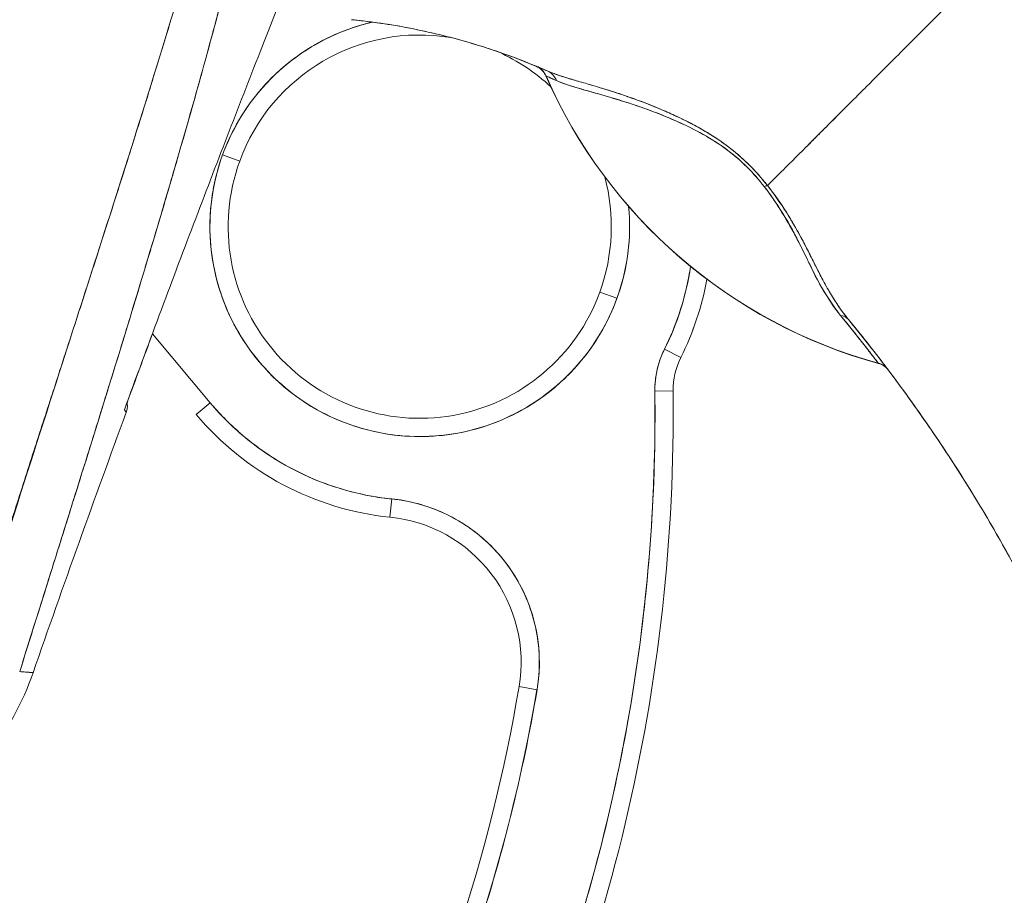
# Model space of a CAD drawing. Header units: inches. Extents: x 10 to 331, y 10 to 212.
# Tile 82 of 145: x 117.999 to 119.061, y 114.572 to 115.516. Entities that reach past the tile are written whole.
import ezdxf

# ---------------------------------------------------------------- set-up
doc = ezdxf.new("R2010")
doc.units = ezdxf.units.IN
doc.header["$LTSCALE"] = 20
doc.header["$MEASUREMENT"] = 0
doc.layers.add('Visible (ANSI)', color=7, linetype='Continuous', lineweight=5)

msp = doc.modelspace()

# ---------------------------------------------------------------- linework, layer by layer
at = {"layer": 'Visible (ANSI)'}
for p, q in [((118.5669, 115.4556), (118.5669, 115.4554)), ((118.7307, 115.3954), (118.7307, 115.3955)), ((118.7307, 115.3955), (118.7307, 115.3954)), ((118.7309, 115.4), (118.7309, 115.4)), ((118.7309, 115.4), (118.7309, 115.4)), ((118.7501, 115.3885), (118.7501, 115.3885)), ((118.7501, 115.3885), (118.7501, 115.3885)), ((118.218, 115.3702), (118.2365, 115.3634)), ((118.2365, 115.3634), (118.218, 115.3702)), ((118.0794, 115.252), (118.0793, 115.2521)), ((118.625, 115.2223), (118.6435, 115.2155)), ((118.6435, 115.2155), (118.625, 115.2223)), ((118.2047, 115.1029), (118.1422, 115.1772)), ((118.7124, 115.1518), (118.6948, 115.1607)), ((118.6948, 115.1607), (118.7124, 115.1518)), ((118.6844, 115.1153), (118.704, 115.1156)), ((118.704, 115.1156), (118.6844, 115.1153)), ((118.2047, 115.1029), (118.1896, 115.0903)), ((118.3986, 114.9795), (118.4006, 114.9991)), ((118.4006, 114.9991), (118.3986, 114.9795)), ((118.5378, 114.7967), (118.5573, 114.7934)), ((118.5573, 114.7934), (118.5378, 114.7967))]:
    msp.add_line(p, q, dxfattribs=at)
for centre, radius, start, end in [((118.4307, 115.2928), 0.2264, 103.044, 160.033), ((118.4308, 115.2927), 0.2265, 103.0434, 103.0436), ((118.4307, 115.2928), 0.2067, 80.6544, 160.033), ((118.4307, 115.2928), 0.2067, 46.794, 65.7233), ((118.5485, 115.4474), 0.0201, 23.6684, 67.1632), ((118.5485, 115.4473), 0.0201, 23.6872, 67.4494), ((119.0717, 115.6767), 0.5512, 203.6748, 254.6399), ((118.4307, 115.2928), 0.2264, 44.9652, 44.9655), ((118.4307, 115.2928), 0.2264, 41.3876, 41.3991), ((118.4307, 115.2928), 0.2264, 160.033, 340.033), ((118.4307, 115.2928), 0.2067, 160.033, 340.033), ((118.4307, 115.2928), 0.2067, 340.033, 15.042), ((118.4307, 115.2928), 0.2264, 340.033, 5.5293), ((118.4307, 115.2928), 0.2953, 333.4032, 351.6402), ((118.4308, 115.2928), 0.3149, 333.4013, 349.6154), ((118.4307, 115.2928), 0.315, 333.4032, 349.6151), ((118.7828, 115.1166), 0.0984, 153.4032, 180.7341), ((118.7828, 115.1166), 0.0787, 153.4032, 180.7341), ((118.7828, 115.1166), 0.0787, 153.4032, 180.7341), ((118.9203, 115.1259), 0.0201, 37.0492, 74.6399), ((116.7908, 115.0911), 1.8937, 332.5366, 0.7341), ((116.7908, 115.0911), 1.9134, 332.5366, 0.7341), ((116.7908, 115.0911), 1.9134, 332.5366, 0.7341), ((118.4307, 115.2928), 0.2953, 220.033, 264.1461), ((132.8881, 109.6401), 15.748, 159.74434, 160.82859), ((118.4307, 115.2928), 0.315, 220.033, 264.1461), ((118.3826, 114.8229), 0.1772, 350.4361, 84.1461), ((118.3826, 114.8229), 0.1575, 350.4361, 84.1461), ((116.7908, 115.0911), 1.7717, 332.5366, 350.4361), ((116.7908, 115.0911), 1.7913, 332.5366, 350.4361)]:
    msp.add_arc(centre, radius, start, end, dxfattribs=at)
for centre, major_axis, ratio, start_param, end_param in [((118.3481, 115.4999), (-0.1269, 0.012), 0.132886, 4.605159, 4.653284), ((119.8814, 114.9177), (-1.3253, 0.5482), 0.00001, 6.271236, 6.274861), ((118.5485, 115.4473), (0.0077, 0.0185), 0.999933, 5.519384, 6.283185), ((120.0071, 114.9311), (-1.4402, 0.5244), 0.00001, 6.272081, 6.283194), ((119.0717, 115.6768), (0.5512, 0), 0.9998, 3.555085, 4.443895), ((119.0717, 115.6768), (-0.5512, 0), 0.9998, 0.413493, 1.302303), ((118.5602, 115.4424), (0.008, 0.0184), 0.957286, 5.520704, 6.282764), ((118.5602, 115.4424), (0.008, 0.0184), 0.957286, 5.520703, 6.282762), ((118.7926, 115.3244), (-0.0159, -0.0123), 0.236605, 3.562809, 3.880149), ((118.7926, 115.3244), (0.0159, 0.0123), 0.236623, 0.420958, 0.738353), ((118.8778, 115.1798), (0.0155, 0.0127), 0.76268, 0.000589, 0.630116), ((118.8778, 115.1798), (0.0155, 0.0127), 0.762679, 0.000601, 0.630131), ((118.9201, 115.1262), (0.016, 0.0121), 0.999499, 0, 0.655668), ((118.9201, 115.1262), (0.0053, 0.0194), 0.999871, 5.635986, 6.283185), ((118.4831, 115.7397), (0.4425, -0.5945), 0.00001, 6.283076, 6.314429), ((118.9201, 115.1262), (0.016, 0.0121), 0.999499, 0, 0.655638), ((118.4831, 115.74), (0.4425, -0.5948), 0.00001, 6.251844, 6.283187), ((118.9709, 115.088), (-0.0282, 0.0403), 0.029049, 4.614443, 4.69153), ((118.9713, 115.0881), (0.0246, -0.0351), 0.025245, 1.459687, 1.548313)]:
    msp.add_ellipse(centre, major_axis=major_axis, ratio=ratio, start_param=start_param, end_param=end_param, dxfattribs=at)
for points, knots in [([(118.2892, 116.0592), (118.2775, 115.9754), (118.2607, 115.8865), (118.2383, 115.7925), (118.2159, 115.6985), (118.1878, 115.5994), (118.156, 115.4953), (118.1243, 115.3912), (118.0889, 115.2821), (118.0524, 115.1683), (118.0158, 115.0544), (117.9781, 114.9358), (117.9383, 114.8124)], [0, 0, 0, 0, 0.25, 0.25, 0.25, 0.5, 0.5, 0.5, 0.75, 0.75, 0.75, 1, 1, 1, 1]), ([(117.9383, 114.8124), (117.9459, 114.8366), (117.9535, 114.8608), (117.9612, 114.8849), (117.9685, 114.9079), (117.9758, 114.9308), (117.9832, 114.9537), (117.9902, 114.9756), (117.9972, 114.9974), (118.0042, 115.0192), (118.0109, 115.0401), (118.0177, 115.0609), (118.0244, 115.0818), (118.0308, 115.1017), (118.0373, 115.1216), (118.0437, 115.1416), (118.0499, 115.1607), (118.0561, 115.1798), (118.0623, 115.1989), (118.0682, 115.2172), (118.0741, 115.2355), (118.08, 115.2539), (118.0857, 115.2715), (118.0914, 115.2892), (118.097, 115.3068), (118.1024, 115.3238), (118.1079, 115.3408), (118.1133, 115.3578), (118.1185, 115.3742), (118.1236, 115.3906), (118.1288, 115.4071), (118.1315, 115.4156), (118.1341, 115.4241), (118.1368, 115.4326), (118.1391, 115.44), (118.1413, 115.4474), (118.1436, 115.4547), (118.1484, 115.4702), (118.1531, 115.4856), (118.1578, 115.501), (118.1623, 115.516), (118.1668, 115.5309), (118.1713, 115.5459), (118.1756, 115.5605), (118.1799, 115.5751), (118.1841, 115.5897), (118.1882, 115.6039), (118.1923, 115.6182), (118.1963, 115.6324), (118.2002, 115.6463), (118.2041, 115.6602), (118.2079, 115.6742), (118.2116, 115.6878), (118.2152, 115.7014), (118.2188, 115.7151), (118.2223, 115.7284), (118.2258, 115.7418), (118.2291, 115.7552), (118.2324, 115.7684), (118.2357, 115.7816), (118.2388, 115.7947), (118.242, 115.8077), (118.245, 115.8207), (118.2479, 115.8337), (118.2509, 115.8465), (118.2537, 115.8593), (118.2564, 115.8721), (118.2591, 115.8848), (118.2617, 115.8975), (118.2643, 115.9102), (118.2668, 115.9227), (118.2692, 115.9353), (118.2715, 115.9478), (118.2738, 115.9603), (118.276, 115.9727), (118.2781, 115.9852), (118.2801, 115.9975), (118.2821, 116.0099), (118.284, 116.0223), (118.2858, 116.0346), (118.2876, 116.0469), (118.2892, 116.0592)], [0, 0, 0, 0, 0.058373, 0.058373, 0.058373, 0.113771, 0.113771, 0.113771, 0.166588, 0.166588, 0.166588, 0.217025, 0.217025, 0.217025, 0.265271, 0.265271, 0.265271, 0.311506, 0.311506, 0.311506, 0.355892, 0.355892, 0.355892, 0.398581, 0.398581, 0.398581, 0.439711, 0.439711, 0.439711, 0.479413, 0.479413, 0.479413, 0.5, 0.5, 0.5, 0.517807, 0.517807, 0.517807, 0.555021, 0.555021, 0.555021, 0.59116, 0.59116, 0.59116, 0.62632, 0.62632, 0.62632, 0.660593, 0.660593, 0.660593, 0.694065, 0.694065, 0.694065, 0.726815, 0.726815, 0.726815, 0.75892, 0.75892, 0.75892, 0.79045, 0.79045, 0.79045, 0.821471, 0.821471, 0.821471, 0.852043, 0.852043, 0.852043, 0.882223, 0.882223, 0.882223, 0.912065, 0.912065, 0.912065, 0.941613, 0.941613, 0.941613, 0.970914, 0.970914, 0.970914, 1, 1, 1, 1]), ([(118.3144, 116.0635), (118.3116, 116.028), (118.3079, 115.9927), (118.3033, 115.9572), (118.2987, 115.9216), (118.2932, 115.8858), (118.2868, 115.8494), (118.2804, 115.813), (118.2732, 115.7759), (118.2651, 115.7378), (118.2569, 115.6996), (118.2478, 115.6604), (118.2378, 115.6196), (118.2278, 115.5788), (118.2168, 115.5365), (118.2047, 115.4921), (118.1926, 115.4476), (118.1795, 115.4011), (118.1651, 115.3518), (118.1507, 115.3025), (118.1351, 115.2505), (118.1181, 115.1948), (118.1012, 115.1392), (118.0828, 115.08), (118.0629, 115.0164), (118.0431, 114.9529), (118.0217, 114.885), (117.9991, 114.8129)], [0, 0, 0, 0, 0.111111, 0.111111, 0.111111, 0.222222, 0.222222, 0.222222, 0.333333, 0.333333, 0.333333, 0.444444, 0.444444, 0.444444, 0.555556, 0.555556, 0.555556, 0.666667, 0.666667, 0.666667, 0.777778, 0.777778, 0.777778, 0.888889, 0.888889, 0.888889, 1, 1, 1, 1]), ([(118.3144, 116.0635), (118.3134, 116.0513), (118.3124, 116.039), (118.3112, 116.0265), (118.31, 116.0142), (118.3087, 116.0018), (118.3072, 115.9893), (118.3058, 115.9769), (118.3043, 115.9643), (118.3026, 115.9517), (118.3009, 115.9392), (118.2992, 115.9265), (118.2973, 115.9138), (118.2954, 115.9011), (118.2934, 115.8883), (118.2912, 115.8755), (118.2891, 115.8627), (118.2869, 115.8497), (118.2846, 115.8367), (118.2825, 115.825), (118.2803, 115.8131), (118.278, 115.8012), (118.2777, 115.8), (118.2775, 115.7987), (118.2772, 115.7975), (118.2747, 115.7843), (118.272, 115.771), (118.2692, 115.7576), (118.2665, 115.7443), (118.2636, 115.7308), (118.2606, 115.7172), (118.2576, 115.7035), (118.2545, 115.6898), (118.2513, 115.6759), (118.2481, 115.662), (118.2447, 115.648), (118.2413, 115.6339), (118.2379, 115.6197), (118.2343, 115.6054), (118.2307, 115.5909), (118.227, 115.5764), (118.2232, 115.5617), (118.2193, 115.5469), (118.2158, 115.5334), (118.2122, 115.5198), (118.2085, 115.5062), (118.2081, 115.5047), (118.2077, 115.5032), (118.2073, 115.5017), (118.2032, 115.4864), (118.1989, 115.4709), (118.1946, 115.4553), (118.1902, 115.4394), (118.1857, 115.4235), (118.1811, 115.4074), (118.1765, 115.3911), (118.1717, 115.3746), (118.1669, 115.358), (118.162, 115.3411), (118.157, 115.3241), (118.1519, 115.3069), (118.1467, 115.2893), (118.1414, 115.2717), (118.136, 115.2539), (118.1306, 115.2357), (118.125, 115.2173), (118.1194, 115.1988), (118.1172, 115.1917), (118.115, 115.1845), (118.1128, 115.1773), (118.1091, 115.1654), (118.1055, 115.1535), (118.1018, 115.1415), (118.0957, 115.1218), (118.0895, 115.1018), (118.0833, 115.0817), (118.0769, 115.0611), (118.0704, 115.0403), (118.0638, 115.0193), (118.0571, 114.9977), (118.0502, 114.9759), (118.0433, 114.9539), (118.0362, 114.9312), (118.029, 114.9083), (118.0218, 114.8852), (118.0143, 114.8613), (118.0067, 114.8372), (117.9991, 114.8129)], [0, 0, 0, 0, 0.037382, 0.037382, 0.037382, 0.074234, 0.074234, 0.074234, 0.110636, 0.110636, 0.110636, 0.146671, 0.146671, 0.146671, 0.182417, 0.182417, 0.182417, 0.217957, 0.217957, 0.217957, 0.25, 0.25, 0.25, 0.253368, 0.253368, 0.253368, 0.288725, 0.288725, 0.288725, 0.324095, 0.324095, 0.324095, 0.359547, 0.359547, 0.359547, 0.39515, 0.39515, 0.39515, 0.430974, 0.430974, 0.430974, 0.467089, 0.467089, 0.467089, 0.5, 0.5, 0.5, 0.503564, 0.503564, 0.503564, 0.540473, 0.540473, 0.540473, 0.577897, 0.577897, 0.577897, 0.615918, 0.615918, 0.615918, 0.654622, 0.654622, 0.654622, 0.694093, 0.694093, 0.694093, 0.734423, 0.734423, 0.734423, 0.75, 0.75, 0.75, 0.775706, 0.775706, 0.775706, 0.818036, 0.818036, 0.818036, 0.861515, 0.861515, 0.861515, 0.906243, 0.906243, 0.906243, 0.952322, 0.952322, 0.952322, 1, 1, 1, 1]), ([(118.112, 115.0953), (118.1373, 115.1645), (118.1622, 115.2312), (118.1867, 115.2955), (118.2111, 115.3598), (118.235, 115.4216), (118.2584, 115.4812), (118.2818, 115.5407), (118.3047, 115.5981), (118.3268, 115.6531)], [0, 0, 0, 0, 0.333333, 0.333333, 0.333333, 0.666667, 0.666667, 0.666667, 1, 1, 1, 1]), ([(119.0614, 115.5926), (119.0541, 115.5853), (119.0465, 115.5777), (119.0389, 115.5701), (119.0309, 115.5621), (119.0229, 115.5541), (119.0149, 115.5461), (119.0125, 115.5437), (119.0101, 115.5413), (119.0077, 115.539), (119.0017, 115.5329), (118.9957, 115.5269), (118.9897, 115.5209), (118.981, 115.5122), (118.9724, 115.5036), (118.964, 115.4952), (118.9613, 115.4925), (118.9586, 115.4899), (118.956, 115.4872), (118.95, 115.4812), (118.9441, 115.4753), (118.9382, 115.4695), (118.9296, 115.4608), (118.9212, 115.4524), (118.9131, 115.4443), (118.9115, 115.4427), (118.91, 115.4412), (118.9085, 115.4397), (118.9018, 115.433), (118.8953, 115.4265), (118.8891, 115.4203), (118.8852, 115.4164), (118.8814, 115.4126), (118.8777, 115.4088), (118.8739, 115.4051), (118.8703, 115.4015), (118.8668, 115.3979), (118.8632, 115.3944), (118.8597, 115.3909), (118.8563, 115.3875), (118.853, 115.3842), (118.8497, 115.3809), (118.8466, 115.3777), (118.8415, 115.3726), (118.8366, 115.3678), (118.8321, 115.3632), (118.831, 115.3622), (118.8299, 115.3611), (118.8289, 115.3601), (118.8262, 115.3574), (118.8236, 115.3548), (118.8211, 115.3523), (118.8187, 115.3499), (118.8163, 115.3475), (118.8141, 115.3453), (118.8119, 115.3431), (118.8098, 115.341), (118.8078, 115.339), (118.8071, 115.3384), (118.8065, 115.3377), (118.8059, 115.3371)], [0, 0, 0, 0, 0.070424, 0.070424, 0.070424, 0.144534, 0.144534, 0.144534, 0.166667, 0.166667, 0.166667, 0.223343, 0.223343, 0.223343, 0.306734, 0.306734, 0.306734, 0.333333, 0.333333, 0.333333, 0.393545, 0.393545, 0.393545, 0.482972, 0.482972, 0.482972, 0.5, 0.5, 0.5, 0.574383, 0.574383, 0.574383, 0.620537, 0.620537, 0.620537, 0.666667, 0.666667, 0.666667, 0.713018, 0.713018, 0.713018, 0.759127, 0.759127, 0.759127, 0.833333, 0.833333, 0.833333, 0.850626, 0.850626, 0.850626, 0.895889, 0.895889, 0.895889, 0.940848, 0.940848, 0.940848, 0.985537, 0.985537, 0.985537, 1, 1, 1, 1]), ([(118.8059, 115.3371), (118.8065, 115.3377), (118.8071, 115.3384), (118.8078, 115.339), (118.8098, 115.341), (118.8119, 115.3431), (118.8141, 115.3453), (118.8163, 115.3475), (118.8187, 115.3499), (118.8211, 115.3523), (118.8236, 115.3548), (118.8262, 115.3574), (118.8289, 115.3601), (118.8299, 115.3611), (118.831, 115.3622), (118.8321, 115.3632), (118.8366, 115.3678), (118.8415, 115.3726), (118.8466, 115.3777), (118.8529, 115.3841), (118.8596, 115.3908), (118.8667, 115.3979), (118.8738, 115.405), (118.8813, 115.4125), (118.8891, 115.4203), (118.8953, 115.4265), (118.9018, 115.433), (118.9085, 115.4397), (118.91, 115.4412), (118.9115, 115.4427), (118.9131, 115.4443), (118.9212, 115.4524), (118.9296, 115.4608), (118.9382, 115.4695), (118.9441, 115.4753), (118.95, 115.4812), (118.956, 115.4872), (118.9586, 115.4899), (118.9613, 115.4925), (118.964, 115.4952), (118.9724, 115.5036), (118.981, 115.5122), (118.9897, 115.5209), (118.9956, 115.5269), (119.0016, 115.5328), (119.0077, 115.5389), (119.0101, 115.5413), (119.0125, 115.5437), (119.0149, 115.5461), (119.0229, 115.5541), (119.0309, 115.5621), (119.0389, 115.5701), (119.0465, 115.5777), (119.0541, 115.5853), (119.0614, 115.5926)], [0, 0, 0, 0, 0.014459, 0.014459, 0.014459, 0.059137, 0.059137, 0.059137, 0.104088, 0.104088, 0.104088, 0.149345, 0.149345, 0.149345, 0.166667, 0.166667, 0.166667, 0.24084, 0.24084, 0.24084, 0.33319, 0.33319, 0.33319, 0.425633, 0.425633, 0.425633, 0.5, 0.5, 0.5, 0.517058, 0.517058, 0.517058, 0.606462, 0.606462, 0.606462, 0.666667, 0.666667, 0.666667, 0.693307, 0.693307, 0.693307, 0.776791, 0.776791, 0.776791, 0.833333, 0.833333, 0.833333, 0.855634, 0.855634, 0.855634, 0.929684, 0.929684, 0.929684, 1, 1, 1, 1]), ([(119.0614, 115.5926), (119.0705, 115.5602), (119.0789, 115.5278), (119.0867, 115.4955), (119.0946, 115.4632), (119.1019, 115.431), (119.1089, 115.3991), (119.1158, 115.3672), (119.1224, 115.3355), (119.1288, 115.3042), (119.1351, 115.2729), (119.1413, 115.242), (119.1474, 115.2115), (119.1536, 115.181), (119.1597, 115.151), (119.166, 115.1214), (119.1723, 115.0918), (119.1788, 115.0627), (119.1856, 115.034), (119.1925, 115.0054), (119.1998, 114.9772), (119.2078, 114.9495), (119.2157, 114.9217), (119.2242, 114.8944), (119.2337, 114.8675)], [0, 0, 0, 0, 0.124961, 0.124961, 0.124961, 0.249967, 0.249967, 0.249967, 0.374972, 0.374972, 0.374972, 0.499978, 0.499978, 0.499978, 0.624983, 0.624983, 0.624983, 0.749989, 0.749989, 0.749989, 0.874994, 0.874994, 0.874994, 1, 1, 1, 1]), ([(118.218, 115.3702), (118.2228, 115.3834), (118.2287, 115.3959), (118.2358, 115.4079), (118.2428, 115.4198), (118.251, 115.4312), (118.2602, 115.4417), (118.2694, 115.4523), (118.2795, 115.4619), (118.2905, 115.4705), (118.3014, 115.4792), (118.3132, 115.4868), (118.3255, 115.4933), (118.3379, 115.4998), (118.3508, 115.5051), (118.3642, 115.5092), (118.3693, 115.5108), (118.3744, 115.5122), (118.3796, 115.5134)], [0, 0, 0, 0, 0.0588235, 0.0588235, 0.0588235, 0.1176471, 0.1176471, 0.1176471, 0.1764706, 0.1764706, 0.1764706, 0.2352941, 0.2352941, 0.2352941, 0.2941176, 0.2941176, 0.2941176, 0.3166733, 0.3166733, 0.3166733, 0.3166733]), ([(118.3632, 115.5154), (118.3982, 115.5116), (118.4331, 115.5051), (118.4674, 115.496), (118.5017, 115.4869), (118.5354, 115.4751), (118.5682, 115.4608)], [0, 0, 0, 0, 0.5, 0.5, 0.5, 1, 1, 1, 1]), ([(118.5682, 115.4608), (118.5677, 115.461), (118.5672, 115.4612), (118.5668, 115.4614), (118.5469, 115.4701), (118.5266, 115.4778), (118.5061, 115.4845), (118.4856, 115.4912), (118.4648, 115.497), (118.4438, 115.5018), (118.4229, 115.5066), (118.4018, 115.5104), (118.3806, 115.5133), (118.3748, 115.514), (118.369, 115.5147), (118.3632, 115.5154)], [0, 0, 0, 0, 0.007361, 0.007361, 0.007361, 0.310645, 0.310645, 0.310645, 0.613929, 0.613929, 0.613929, 0.917213, 0.917213, 0.917213, 1, 1, 1, 1]), ([(118.5682, 115.4608), (118.5659, 115.4618), (118.5639, 115.4627), (118.5622, 115.4634), (118.5605, 115.4641), (118.5591, 115.4647), (118.5581, 115.4651), (118.5581, 115.4651), (118.558, 115.4651), (118.558, 115.4652), (118.557, 115.4656), (118.5564, 115.4658), (118.5562, 115.4659)], [0, 0, 0, 0, 0.333333, 0.333333, 0.333333, 0.652656, 0.652656, 0.652656, 0.666667, 0.666667, 0.666667, 1, 1, 1, 1]), ([(118.5682, 115.4608), (118.5656, 115.4619), (118.5635, 115.4628), (118.5617, 115.4636), (118.5615, 115.4637), (118.5613, 115.4638), (118.5611, 115.4638), (118.56, 115.4643), (118.5591, 115.4647), (118.5584, 115.465)], [0, 0, 0, 0, 0.3333333, 0.3333333, 0.3333333, 0.3733963, 0.3733963, 0.3733963, 0.595385, 0.595385, 0.595385, 0.595385]), ([(118.5669, 115.4554), (118.567, 115.4554), (118.5673, 115.4552), (118.5678, 115.455), (118.5686, 115.4547), (118.5698, 115.4541), (118.5715, 115.4534), (118.5732, 115.4526), (118.5755, 115.4516), (118.5781, 115.4504)], [0, 0, 0, 0, 0.250608, 0.250608, 0.250608, 0.616926, 0.616926, 0.616926, 1, 1, 1, 1]), ([(118.5669, 115.4554), (118.567, 115.4554), (118.5675, 115.4552), (118.5684, 115.4548), (118.5692, 115.4544), (118.5705, 115.4538), (118.5721, 115.4531), (118.5738, 115.4524), (118.5757, 115.4515), (118.5781, 115.4504)], [0, 0, 0, 0, 0.333333, 0.333333, 0.333333, 0.666667, 0.666667, 0.666667, 1, 1, 1, 1]), ([(118.8059, 115.3371), (118.7995, 115.3454), (118.7923, 115.3534), (118.7842, 115.3613), (118.7761, 115.3691), (118.767, 115.3767), (118.7571, 115.3837), (118.7566, 115.384), (118.7562, 115.3843), (118.7558, 115.3847), (118.7463, 115.3913), (118.736, 115.3974), (118.7254, 115.403), (118.724, 115.4038), (118.7226, 115.4045), (118.7211, 115.4052), (118.7124, 115.4097), (118.7035, 115.4139), (118.6944, 115.4178), (118.6933, 115.4183), (118.6921, 115.4188), (118.691, 115.4193), (118.6889, 115.4202), (118.6868, 115.4211), (118.6847, 115.4219), (118.675, 115.4259), (118.6653, 115.4295), (118.6557, 115.4328), (118.6554, 115.4329), (118.6551, 115.433), (118.6548, 115.4331), (118.6467, 115.436), (118.6386, 115.4386), (118.6306, 115.441), (118.6302, 115.4412), (118.6298, 115.4413), (118.6293, 115.4414), (118.6267, 115.4423), (118.624, 115.4431), (118.6214, 115.4438), (118.618, 115.4449), (118.6146, 115.4458), (118.6114, 115.4468), (118.606, 115.4484), (118.6009, 115.4498), (118.5961, 115.4513), (118.5941, 115.4519), (118.5922, 115.4524), (118.5903, 115.453), (118.5882, 115.4537), (118.5862, 115.4543), (118.5843, 115.4549), (118.578, 115.4569), (118.5727, 115.4588), (118.5682, 115.4608)], [0, 0, 0, 0, 0.125, 0.125, 0.125, 0.25, 0.25, 0.25, 0.255535, 0.255535, 0.255535, 0.375, 0.375, 0.375, 0.39094, 0.39094, 0.39094, 0.487767, 0.487767, 0.487767, 0.5, 0.5, 0.5, 0.522422, 0.522422, 0.522422, 0.625, 0.625, 0.625, 0.628055, 0.628055, 0.628055, 0.715688, 0.715688, 0.715688, 0.720466, 0.720466, 0.720466, 0.75, 0.75, 0.75, 0.787783, 0.787783, 0.787783, 0.849243, 0.849243, 0.849243, 0.875, 0.875, 0.875, 0.903965, 0.903965, 0.903965, 1, 1, 1, 1]), ([(118.8059, 115.3371), (118.8, 115.3446), (118.7934, 115.3521), (118.7864, 115.3591), (118.7852, 115.3603), (118.784, 115.3615), (118.7827, 115.3627), (118.7755, 115.3696), (118.768, 115.3758), (118.7599, 115.3817), (118.7586, 115.3827), (118.7573, 115.3836), (118.756, 115.3845), (118.7487, 115.3896), (118.7409, 115.3944), (118.7328, 115.3989), (118.7303, 115.4004), (118.7278, 115.4018), (118.7252, 115.4031), (118.7195, 115.4062), (118.7136, 115.4091), (118.7076, 115.4119), (118.7024, 115.4143), (118.6971, 115.4167), (118.6918, 115.4189), (118.6892, 115.42), (118.6866, 115.4211), (118.6839, 115.4222), (118.6757, 115.4256), (118.6675, 115.4287), (118.6592, 115.4316), (118.6587, 115.4318), (118.6581, 115.432), (118.6576, 115.4322), (118.6497, 115.4349), (118.642, 115.4375), (118.6343, 115.4399), (118.6309, 115.441), (118.6275, 115.442), (118.6242, 115.443), (118.6206, 115.4441), (118.617, 115.4451), (118.6135, 115.4462), (118.608, 115.4478), (118.6026, 115.4493), (118.5975, 115.4508), (118.5962, 115.4513), (118.5948, 115.4516), (118.5935, 115.452), (118.5906, 115.4529), (118.5878, 115.4538), (118.5851, 115.4546), (118.5817, 115.4557), (118.5785, 115.4568), (118.5755, 115.4579), (118.5729, 115.4588), (118.5705, 115.4598), (118.5682, 115.4608)], [0, 0, 0, 0, 0.106229, 0.106229, 0.106229, 0.125, 0.125, 0.125, 0.232823, 0.232823, 0.232823, 0.25, 0.25, 0.25, 0.345204, 0.345204, 0.345204, 0.375, 0.375, 0.375, 0.441581, 0.441581, 0.441581, 0.5, 0.5, 0.5, 0.528868, 0.528868, 0.528868, 0.618969, 0.618969, 0.618969, 0.625, 0.625, 0.625, 0.711204, 0.711204, 0.711204, 0.75, 0.75, 0.75, 0.791698, 0.791698, 0.791698, 0.857612, 0.857612, 0.857612, 0.875, 0.875, 0.875, 0.912763, 0.912763, 0.912763, 0.959824, 0.959824, 0.959824, 1, 1, 1, 1]), ([(118.5781, 115.4504), (118.5802, 115.4495), (118.5824, 115.4486), (118.5848, 115.4477), (118.5875, 115.4467), (118.5904, 115.4457), (118.5936, 115.4447), (118.5971, 115.4436), (118.601, 115.4424), (118.6051, 115.4412), (118.6076, 115.4405), (118.6101, 115.4398), (118.6128, 115.439), (118.6152, 115.4383), (118.6176, 115.4377), (118.6201, 115.4369), (118.6261, 115.4352), (118.6327, 115.4333), (118.6396, 115.4312), (118.647, 115.429), (118.6548, 115.4266), (118.6631, 115.4238), (118.6639, 115.4235), (118.6647, 115.4233), (118.6655, 115.423), (118.6723, 115.4207), (118.6793, 115.4182), (118.6865, 115.4154), (118.6938, 115.4126), (118.7013, 115.4095), (118.7091, 115.406), (118.7169, 115.4025), (118.725, 115.3986), (118.7332, 115.3941), (118.7333, 115.394), (118.7335, 115.3939), (118.7336, 115.3939), (118.742, 115.3892), (118.7505, 115.3841), (118.7589, 115.3781), (118.7628, 115.3754), (118.7666, 115.3724), (118.7703, 115.3693), (118.7751, 115.3654), (118.7797, 115.3612), (118.7841, 115.3568), (118.7907, 115.3502), (118.7968, 115.3432), (118.8024, 115.336)], [0, 0, 0, 0, 0.060401, 0.060401, 0.060401, 0.128439, 0.128439, 0.128439, 0.204371, 0.204371, 0.204371, 0.25, 0.25, 0.25, 0.289854, 0.289854, 0.289854, 0.38726, 0.38726, 0.38726, 0.490155, 0.490155, 0.490155, 0.5, 0.5, 0.5, 0.582487, 0.582487, 0.582487, 0.665027, 0.665027, 0.665027, 0.748353, 0.748353, 0.748353, 0.75, 0.75, 0.75, 0.835339, 0.835339, 0.835339, 0.875, 0.875, 0.875, 0.925032, 0.925032, 0.925032, 1, 1, 1, 1]), ([(118.5781, 115.4504), (118.5819, 115.4488), (118.5865, 115.447), (118.5923, 115.4451), (118.5982, 115.4432), (118.6052, 115.4412), (118.6136, 115.4388), (118.622, 115.4364), (118.6319, 115.4336), (118.6419, 115.4306), (118.652, 115.4276), (118.6622, 115.4242), (118.6725, 115.4206), (118.6827, 115.4169), (118.693, 115.4129), (118.7031, 115.4085), (118.7132, 115.4042), (118.7232, 115.3995), (118.7328, 115.3943), (118.7424, 115.3891), (118.7516, 115.3835), (118.7601, 115.3773), (118.7686, 115.371), (118.7765, 115.3643), (118.7836, 115.3574), (118.7906, 115.3504), (118.7969, 115.3434), (118.8024, 115.336)], [0, 0, 0, 0, 0.111111, 0.111111, 0.111111, 0.222222, 0.222222, 0.222222, 0.333333, 0.333333, 0.333333, 0.444444, 0.444444, 0.444444, 0.555556, 0.555556, 0.555556, 0.666667, 0.666667, 0.666667, 0.777778, 0.777778, 0.777778, 0.888889, 0.888889, 0.888889, 1, 1, 1, 1]), ([(118.6435, 115.2155), (118.6387, 115.2023), (118.6328, 115.1898), (118.6257, 115.1778), (118.6187, 115.1659), (118.6104, 115.1545), (118.6013, 115.144), (118.5921, 115.1334), (118.5819, 115.1238), (118.571, 115.1152), (118.5601, 115.1065), (118.5483, 115.0989), (118.536, 115.0924), (118.5236, 115.0859), (118.5107, 115.0806), (118.4973, 115.0765), (118.484, 115.0724), (118.4703, 115.0695), (118.4564, 115.0679), (118.4426, 115.0664), (118.4286, 115.0661), (118.4146, 115.067), (118.4007, 115.068), (118.3869, 115.0703), (118.3734, 115.0739), (118.3599, 115.0774), (118.3467, 115.0822), (118.3341, 115.0881), (118.3215, 115.0941), (118.3095, 115.1012), (118.2981, 115.1094), (118.2868, 115.1175), (118.2763, 115.1268), (118.2667, 115.1369), (118.2571, 115.147), (118.2484, 115.158), (118.2408, 115.1697), (118.2332, 115.1814), (118.2267, 115.1938), (118.2214, 115.2067), (118.2161, 115.2196), (118.212, 115.233), (118.2091, 115.2466), (118.2063, 115.2603), (118.2047, 115.2742), (118.2044, 115.2881), (118.2041, 115.3021), (118.2051, 115.3161), (118.2074, 115.3298), (118.2097, 115.3435), (118.2132, 115.3569), (118.218, 115.3702)], [0, 0, 0, 0, 0.058824, 0.058824, 0.058824, 0.117647, 0.117647, 0.117647, 0.176471, 0.176471, 0.176471, 0.235294, 0.235294, 0.235294, 0.294118, 0.294118, 0.294118, 0.352941, 0.352941, 0.352941, 0.411765, 0.411765, 0.411765, 0.470588, 0.470588, 0.470588, 0.529412, 0.529412, 0.529412, 0.588235, 0.588235, 0.588235, 0.647059, 0.647059, 0.647059, 0.705882, 0.705882, 0.705882, 0.764706, 0.764706, 0.764706, 0.823529, 0.823529, 0.823529, 0.882353, 0.882353, 0.882353, 0.941176, 0.941176, 0.941176, 1, 1, 1, 1]), ([(118.8933, 115.1926), (118.891, 115.1954), (118.8888, 115.1983), (118.8866, 115.2013), (118.8842, 115.2046), (118.8819, 115.2079), (118.8797, 115.2113), (118.8776, 115.2145), (118.8756, 115.2177), (118.8737, 115.221), (118.8734, 115.2213), (118.8732, 115.2217), (118.873, 115.222), (118.8707, 115.226), (118.8685, 115.2299), (118.8664, 115.2339), (118.864, 115.2383), (118.8617, 115.2427), (118.8595, 115.2471), (118.8589, 115.2481), (118.8584, 115.2492), (118.8579, 115.2502), (118.8558, 115.2543), (118.8538, 115.2584), (118.8518, 115.2624), (118.8506, 115.2647), (118.8494, 115.2671), (118.8483, 115.2694), (118.8465, 115.2727), (118.8448, 115.2761), (118.843, 115.2794), (118.8427, 115.28), (118.8424, 115.2807), (118.842, 115.2813), (118.8373, 115.2901), (118.8322, 115.2989), (118.8266, 115.3077), (118.8265, 115.3079), (118.8264, 115.3081), (118.8263, 115.3083), (118.8201, 115.3179), (118.8134, 115.3276), (118.8059, 115.3371)], [0, 0, 0, 0, 0.062727, 0.062727, 0.062727, 0.133158, 0.133158, 0.133158, 0.2, 0.2, 0.2, 0.2074, 0.2074, 0.2074, 0.288525, 0.288525, 0.288525, 0.378924, 0.378924, 0.378924, 0.4, 0.4, 0.4, 0.483407, 0.483407, 0.483407, 0.530937, 0.530937, 0.530937, 0.6, 0.6, 0.6, 0.612912, 0.612912, 0.612912, 0.795849, 0.795849, 0.795849, 0.8, 0.8, 0.8, 1, 1, 1, 1]), ([(118.8933, 115.1926), (118.8859, 115.2016), (118.8796, 115.211), (118.8739, 115.2206), (118.8723, 115.2232), (118.8708, 115.2259), (118.8693, 115.2286), (118.8654, 115.2356), (118.8617, 115.2426), (118.8582, 115.2497), (118.8554, 115.2551), (118.8528, 115.2605), (118.85, 115.2659), (118.8475, 115.2709), (118.8449, 115.2759), (118.8423, 115.2808), (118.8382, 115.2883), (118.834, 115.2957), (118.8296, 115.303), (118.8277, 115.3061), (118.8257, 115.3092), (118.8237, 115.3122), (118.818, 115.3209), (118.812, 115.3293), (118.8059, 115.3371)], [0, 0, 0, 0, 0.195442, 0.195442, 0.195442, 0.25, 0.25, 0.25, 0.391676, 0.391676, 0.391676, 0.5, 0.5, 0.5, 0.599609, 0.599609, 0.599609, 0.75, 0.75, 0.75, 0.814803, 0.814803, 0.814803, 1, 1, 1, 1]), ([(118.8024, 115.336), (118.8085, 115.3281), (118.8141, 115.32), (118.8191, 115.3121), (118.8257, 115.3018), (118.8314, 115.2917), (118.8365, 115.282), (118.8407, 115.274), (118.8445, 115.2662), (118.8482, 115.2587), (118.8493, 115.2565), (118.8504, 115.2543), (118.8515, 115.2522), (118.8564, 115.2422), (118.8611, 115.2329), (118.8662, 115.2241), (118.8718, 115.2144), (118.8778, 115.2055), (118.8846, 115.1971)], [0, 0, 0, 0, 0.148428, 0.148428, 0.148428, 0.340764, 0.340764, 0.340764, 0.5, 0.5, 0.5, 0.546721, 0.546721, 0.546721, 0.762825, 0.762825, 0.762825, 1, 1, 1, 1]), ([(118.8024, 115.336), (118.8105, 115.3255), (118.8181, 115.3143), (118.8251, 115.3026), (118.8321, 115.2909), (118.8385, 115.2787), (118.8443, 115.2667), (118.8502, 115.2547), (118.8556, 115.2428), (118.8621, 115.2311), (118.8686, 115.2194), (118.8763, 115.2079), (118.8846, 115.1971)], [0, 0, 0, 0, 0.25, 0.25, 0.25, 0.5, 0.5, 0.5, 0.75, 0.75, 0.75, 1, 1, 1, 1]), ([(118.6561, 115.3147), (118.6566, 115.309), (118.657, 115.3033), (118.6571, 115.2976), (118.6574, 115.2836), (118.6563, 115.2696), (118.6541, 115.2559), (118.6518, 115.2422), (118.6483, 115.2288), (118.6435, 115.2155)], [0.858267, 0.858267, 0.858267, 0.858267, 0.8823529, 0.8823529, 0.8823529, 0.9411765, 0.9411765, 0.9411765, 1, 1, 1, 1]), ([(118.6948, 115.1607), (118.701, 115.173), (118.7062, 115.1857), (118.7106, 115.1988), (118.715, 115.2119), (118.7185, 115.2255), (118.7211, 115.2391), (118.7217, 115.2427), (118.7223, 115.2463), (118.7229, 115.2499)], [0, 0, 0, 0, 0.3333333, 0.3333333, 0.3333333, 0.6666667, 0.6666667, 0.6666667, 0.7549108, 0.7549108, 0.7549108, 0.7549108]), ([(118.8846, 115.1971), (118.8938, 115.186), (118.9015, 115.1764), (118.9076, 115.1686), (118.9139, 115.1606), (118.9185, 115.1546), (118.9215, 115.1507), (118.9238, 115.1477), (118.9251, 115.146), (118.9254, 115.1455)], [0, 0, 0, 0, 0.353142, 0.353142, 0.353142, 0.719555, 0.719555, 0.719555, 1, 1, 1, 1]), ([(118.8846, 115.1971), (118.893, 115.187), (118.9001, 115.1781), (118.906, 115.1706), (118.9119, 115.1631), (118.9166, 115.1571), (118.9199, 115.1528), (118.9231, 115.1486), (118.925, 115.1461), (118.9254, 115.1455)], [0, 0, 0, 0, 0.333333, 0.333333, 0.333333, 0.666667, 0.666667, 0.666667, 1, 1, 1, 1]), ([(118.9185, 115.1612), (118.9181, 115.1617), (118.9178, 115.1622), (118.9174, 115.1626), (118.9169, 115.1633), (118.9163, 115.164), (118.9158, 115.1647), (118.9096, 115.1726), (118.902, 115.182), (118.8933, 115.1926)], [0.6169991, 0.6169991, 0.6169991, 0.6169991, 0.6372768, 0.6372768, 0.6372768, 0.6666667, 0.6666667, 0.6666667, 1, 1, 1, 1]), ([(118.918, 115.1619), (118.9174, 115.1625), (118.9169, 115.1633), (118.9163, 115.164), (118.9146, 115.1662), (118.9127, 115.1686), (118.9107, 115.171), (118.9057, 115.1774), (118.8999, 115.1845), (118.8933, 115.1926)], [0.6360678, 0.6360678, 0.6360678, 0.6360678, 0.6666667, 0.6666667, 0.6666667, 0.7610071, 0.7610071, 0.7610071, 1, 1, 1, 1]), ([(118.8933, 115.1926), (118.9168, 115.164), (118.9392, 115.1349), (118.9606, 115.105), (118.982, 115.0752), (119.0024, 115.0448), (119.0217, 115.0137), (119.0411, 114.9826), (119.0595, 114.9508), (119.0769, 114.9183), (119.0943, 114.8858), (119.1107, 114.8526), (119.1261, 114.8187)], [0, 0, 0, 0, 0.25, 0.25, 0.25, 0.5, 0.5, 0.5, 0.75, 0.75, 0.75, 1, 1, 1, 1]), ([(119.1261, 114.8187), (119.1156, 114.8419), (119.1046, 114.8647), (119.0931, 114.8872), (119.0817, 114.9098), (119.0697, 114.9319), (119.0573, 114.9538), (119.045, 114.9756), (119.0321, 114.9972), (119.0188, 115.0184), (119.0055, 115.0396), (118.9917, 115.0605), (118.9774, 115.0811), (118.9632, 115.1017), (118.9485, 115.122), (118.9333, 115.1421), (118.9203, 115.1591), (118.907, 115.176), (118.8933, 115.1926)], [0, 0, 0, 0, 0.17088, 0.17088, 0.17088, 0.34176, 0.34176, 0.34176, 0.51264, 0.51264, 0.51264, 0.68352, 0.68352, 0.68352, 0.8544, 0.8544, 0.8544, 1, 1, 1, 1]), ([(118.9173, 115.1561), (118.9171, 115.1565), (118.9168, 115.1568), (118.9165, 115.1572), (118.9136, 115.161), (118.91, 115.1656), (118.9057, 115.171)], [0.4214835, 0.4214835, 0.4214835, 0.4214835, 0.4454827, 0.4454827, 0.4454827, 0.6820774, 0.6820774, 0.6820774, 0.6820774]), ([(118.6844, 115.1153), (118.6843, 115.1205), (118.6846, 115.1257), (118.6854, 115.1309), (118.6862, 115.136), (118.6873, 115.1412), (118.6889, 115.1462), (118.6905, 115.1512), (118.6924, 115.156), (118.6948, 115.1607)], [0, 0, 0, 0, 0.333333, 0.333333, 0.333333, 0.666667, 0.666667, 0.666667, 1, 1, 1, 1]), ([(118.9254, 115.1455), (118.9253, 115.1458), (118.9248, 115.1464), (118.9239, 115.1475), (118.9236, 115.1479), (118.9233, 115.1484), (118.9228, 115.1489)], [0, 0, 0, 0, 0.1580503, 0.1580503, 0.1580503, 0.2210478, 0.2210478, 0.2210478, 0.2210478]), ([(118.9361, 115.1383), (118.9358, 115.1387), (118.9344, 115.1406), (118.932, 115.1437), (118.9317, 115.1442), (118.9313, 115.1447), (118.9309, 115.1452)], [0, 0, 0, 0, 0.2733197, 0.2733197, 0.2733197, 0.3147547, 0.3147547, 0.3147547, 0.3147547]), ([(118.9361, 115.1383), (118.9361, 115.1383), (118.936, 115.1384), (118.9359, 115.1386), (118.9353, 115.1393), (118.934, 115.1411), (118.9318, 115.144), (118.9316, 115.1442), (118.9314, 115.1445), (118.9312, 115.1448)], [0, 0, 0, 0, 0.0416914, 0.0416914, 0.0416914, 0.2881889, 0.2881889, 0.2881889, 0.3115918, 0.3115918, 0.3115918, 0.3115918]), ([(118.4711, 114.2177), (118.495, 114.2637), (118.5169, 114.3105), (118.537, 114.3582), (118.557, 114.4059), (118.5751, 114.4545), (118.5912, 114.5038), (118.6072, 114.5531), (118.6213, 114.6029), (118.6332, 114.6533), (118.6452, 114.7037), (118.6551, 114.7546), (118.6629, 114.8058), (118.6707, 114.857), (118.6764, 114.9086), (118.68, 114.9602), (118.6836, 115.0118), (118.685, 115.0635), (118.6844, 115.1153)], [0, 0, 0, 0, 0.166667, 0.166667, 0.166667, 0.333333, 0.333333, 0.333333, 0.5, 0.5, 0.5, 0.666667, 0.666667, 0.666667, 0.833333, 0.833333, 0.833333, 1, 1, 1, 1]), ([(118.1148, 115.103), (118.1149, 115.1025), (118.115, 115.1021), (118.1152, 115.1002), (118.1153, 115.0987), (118.115, 115.0955), (118.1146, 115.0939), (118.114, 115.0923)], [0.3274443, 0.3274443, 0.3274443, 0.3274443, 0.33181691, 0.33181691, 0.34387897, 0.34387897, 0.35702841, 0.35702841, 0.35702841, 0.35702841]), ([(118.114, 115.0923), (118.114, 115.0923), (118.114, 115.0923), (118.114, 115.0923), (118.114, 115.0923), (118.1133, 115.0934), (118.112, 115.0953)], [0.4940315, 0.4940315, 0.4940315, 0.4940315, 0.5027333, 0.5027333, 0.5027333, 1, 1, 1, 1]), ([(118.114, 115.0922), (118.114, 115.0923), (118.1139, 115.0924), (118.1138, 115.0926), (118.1135, 115.0931), (118.1129, 115.094), (118.112, 115.0953)], [0.4940055, 0.4940055, 0.4940055, 0.4940055, 0.6666667, 0.6666667, 0.6666667, 1, 1, 1, 1]), ([(118.2047, 115.1029), (118.2144, 115.0913), (118.225, 115.0805), (118.2364, 115.0706), (118.2478, 115.0606), (118.26, 115.0515), (118.2728, 115.0433), (118.2857, 115.0352), (118.2991, 115.0281), (118.3131, 115.022), (118.327, 115.016), (118.3415, 115.011), (118.3561, 115.0072), (118.3707, 115.0033), (118.3855, 115.0007), (118.4006, 114.9991)], [0, 0, 0, 0, 0.2, 0.2, 0.2, 0.4, 0.4, 0.4, 0.6, 0.6, 0.6, 0.8, 0.8, 0.8, 1, 1, 1, 1]), ([(118.4006, 114.9991), (118.4114, 114.998), (118.4218, 114.996), (118.4321, 114.993), (118.4423, 114.99), (118.4524, 114.986), (118.462, 114.9812), (118.4716, 114.9764), (118.4808, 114.9707), (118.4894, 114.9642), (118.4979, 114.9577), (118.5059, 114.9505), (118.5132, 114.9426), (118.5204, 114.9347), (118.527, 114.9261), (118.5327, 114.917), (118.5384, 114.9079), (118.5432, 114.8982), (118.5472, 114.8883), (118.5512, 114.8783), (118.5542, 114.8679), (118.5563, 114.8574), (118.5584, 114.8469), (118.5595, 114.8361), (118.5597, 114.8254), (118.5599, 114.8147), (118.559, 114.8041), (118.5573, 114.7934)], [0, 0, 0, 0, 0.111111, 0.111111, 0.111111, 0.222222, 0.222222, 0.222222, 0.333333, 0.333333, 0.333333, 0.444444, 0.444444, 0.444444, 0.555556, 0.555556, 0.555556, 0.666667, 0.666667, 0.666667, 0.777778, 0.777778, 0.777778, 0.888889, 0.888889, 0.888889, 1, 1, 1, 1]), ([(118.0135, 114.8117), (118.0023, 114.7795), (117.9856, 114.7488), (117.9443, 114.6956), (117.9192, 114.6722), (117.8784, 114.6448), (117.8644, 114.6369), (117.8397, 114.6253), (117.8289, 114.6209), (117.8154, 114.6162), (117.8116, 114.615), (117.8041, 114.6127), (117.8007, 114.6117), (117.7948, 114.6101), (117.7924, 114.6095), (117.7871, 114.6082), (117.7848, 114.6077), (117.7783, 114.6062), (117.7757, 114.6057), (117.7691, 114.6044), (117.7654, 114.6037), (117.7613, 114.6029)], [0.00002, 0.00002, 0.00002, 0.00002, 0.259449, 0.259449, 0.51406, 0.51406, 0.636496, 0.636496, 0.727809, 0.727809, 0.767402, 0.767402, 0.817457, 0.817457, 0.874513, 0.874513, 0.976095, 0.976095, 1.233366, 1.233366, 1.582835, 1.582835, 1.582835, 1.582835]), ([(117.9991, 114.8129), (118.0038, 114.8126), (118.0074, 114.8123), (118.0098, 114.8121), (118.0123, 114.8119), (118.0135, 114.8118), (118.0135, 114.8117), (118.0135, 114.8117), (118.0135, 114.8117), (118.0135, 114.8117)], [0, 0, 0, 0, 0.25, 0.25, 0.25, 0.5, 0.5, 0.5, 0.5028752, 0.5028752, 0.5028752, 0.5028752]), ([(117.9991, 114.8129), (118.0015, 114.8127), (118.0036, 114.8126), (118.0054, 114.8124), (118.0084, 114.8122), (118.0106, 114.8121), (118.0119, 114.8119), (118.0121, 114.8119), (118.0124, 114.8119), (118.0125, 114.8119), (118.0132, 114.8118), (118.0135, 114.8117), (118.0135, 114.8117)], [0, 0, 0, 0, 0.1263134, 0.1263134, 0.1263134, 0.3333333, 0.3333333, 0.3333333, 0.3719957, 0.3719957, 0.3719957, 0.502931, 0.502931, 0.502931, 0.502931]), ([(118.5573, 114.7934), (118.5495, 114.7474), (118.54, 114.7018), (118.5287, 114.6566), (118.5174, 114.6114), (118.5043, 114.5665), (118.4895, 114.5223), (118.4746, 114.478), (118.4581, 114.4343), (118.4399, 114.3914), (118.4217, 114.3485), (118.4018, 114.3064), (118.3803, 114.2649)], [0, 0, 0, 0, 0.25, 0.25, 0.25, 0.5, 0.5, 0.5, 0.75, 0.75, 0.75, 1, 1, 1, 1])]:
    msp.add_open_spline(points, degree=3, knots=knots, dxfattribs=at)
for points in [[(118.3796, 115.5134), (118.3796, 115.5134), (118.3796, 115.5134), (118.3796, 115.5134)], [(118.5562, 115.4659), (118.5562, 115.4659), (118.5562, 115.4659), (118.5562, 115.4659)], [(118.5909, 115.4528), (118.5909, 115.4528), (118.5909, 115.4528), (118.5909, 115.4528)], [(118.6005, 115.4426), (118.6006, 115.4425), (118.6006, 115.4425), (118.6006, 115.4425)], [(118.1423, 115.1771), (118.1332, 115.1526), (118.1241, 115.1278), (118.1149, 115.1027)], [(118.1128, 115.0974), (118.1126, 115.0967), (118.1123, 115.096), (118.112, 115.0953)], [(118.1121, 115.0952), (118.1121, 115.0952), (118.1121, 115.0952), (118.1121, 115.0952)], [(118.1121, 115.0952), (118.1121, 115.0952), (118.1121, 115.0952), (118.1121, 115.0952)], [(118.1121, 115.0952), (118.1121, 115.0952), (118.1121, 115.0952), (118.1121, 115.0952)]]:
    msp.add_open_spline(points, degree=3, dxfattribs=at)

doc.saveas('drawing.dxf')
